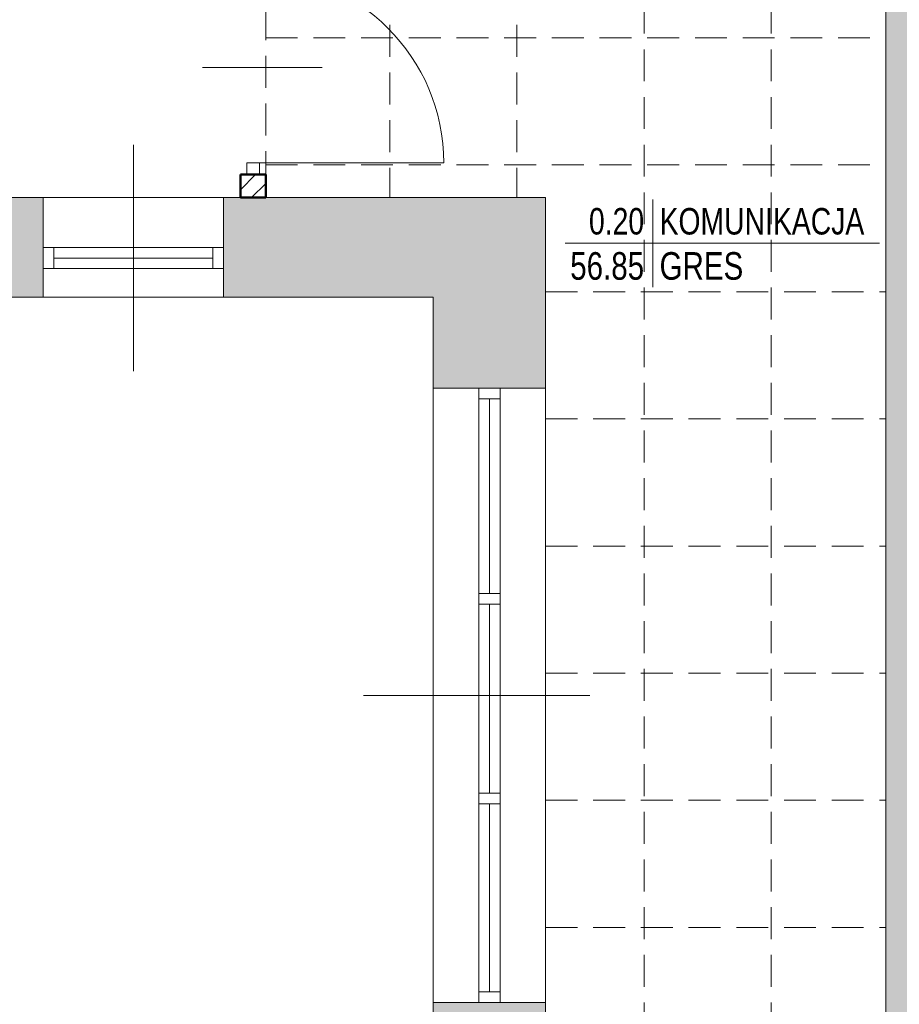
# Model space of a CAD drawing. Header units: millimetres. Extents: x -23540 to 53212, y -37964 to 41185.
# Tile 125 of 203: x 2045 to 2460, y -30863 to -30398. Entities that reach past the tile are written whole.
import ezdxf
from ezdxf.enums import TextEntityAlignment as Align

# ---------------------------------------------------------------- set-up
doc = ezdxf.new("R2010")
doc.units = ezdxf.units.MM
doc.linetypes.add('DASHEDX2', pattern=[1.5, 1, -0.5])
doc.layers.get('0').update_dxf_attribs({"lineweight": 18})
for name, color, linetype, lineweight in [('BA_met', 7, 'Continuous', 18), ('PG_PRZERYWANE_ŚREDNIE', 1, 'DASHEDX2', 18), ('PG_WIDOKOWE_CIENKIE', 1, 'Continuous', 18), ('PG_ŚCIANY_DZIAŁOWE', 3, 'Continuous', 18), ('Przemek_okna', 7, 'Continuous', 18)]:
    doc.layers.add(name, color=color, linetype=linetype, lineweight=lineweight)
doc.styles.add('ROMANS', font='bikromsw.shx', dxfattribs={"width": 0.8})

# ---------------------------------------------------------------- blocks, each defined once
blk = doc.blocks.new('bikmet')
blk.add_line((0, 1.65), (0, -1.65))
at = {"style": 'ROMANS', "width": 0.8}
blk.add_attdef('NRPOM', text='', height=1, dxfattribs=at).set_placement((-0.333, 0.333), align=Align.RIGHT)
blk.add_attdef('NWAPOM', (0.25, 0.333), '', height=1, dxfattribs=at)
blk.add_attdef('RAREA', text='', height=1.042, dxfattribs=at).set_placement((-0.333, -0.333), align=Align.TOP_RIGHT)
blk.add_attdef('PODLOGA', text='', height=1.042, dxfattribs=at).set_placement((0.25, -0.333), align=Align.TOP_LEFT)

msp = doc.modelspace()

# ---------------------------------------------------------------- hatches: boundary and pattern name
at = {"layer": 'PG_ŚCIANY_DZIAŁOWE', "true_color": 0x636466, "transparency": 33554610}
h = msp.add_hatch(color=251, dxfattribs=at)
h.dxf.hatch_style = 1
h.paths.add_polyline_path([(2460.37, -30145.22), (2465.37, -30145.22), (2465.37, -30150.72), (2460.37, -30150.72)])
h.paths.add_polyline_path([(2453.62, -30049.72), (2477.12, -30049.72), (2477.12, -29716.72), (2517.12, -29716.72), (2517.12, -29702.72), (2557.62, -29702.72), (2557.62, -29645.46), (2504.62, -29645.46), (2504.62, -29516.46), (2453.62, -29516.46)])
h.paths.add_polyline_path([(2477.12, -30150.72), (2465.37, -30150.72), (2465.37, -30145.22), (2460.37, -30145.22), (2460.37, -30150.72), (2453.62, -30150.72), (2453.62, -31104.46), (2648.75, -31104.46), (2648.75, -31144.22), (2668.62, -31144.22), (2668.62, -31327.46), (2953.62, -31327.46), (2953.62, -31312.46), (2683.62, -31312.46), (2683.62, -31104.46), (3071.62, -31104.46), (3071.62, -31327.46), (3110.62, -31327.46), (3110.62, -31330.46), (3240.67, -31330.46), (3279.62, -31330.46), (3316.55, -31300.46), (3122.12, -31300.46), (3122.12, -31079.46), (2477.12, -31079.46), (2477.12, -30518.72), (2658.62, -30518.72), (2658.62, -30497.22), (2477.12, -30497.22), (2477.12, -30314.72), (2492.12, -30314.72), (2492.12, -30272.22), (2477.12, -30272.22)])
h = msp.add_hatch(color=251, dxfattribs=at)
h.dxf.hatch_style = 1
h.paths.add_polyline_path([(2056.12, -30482.46), (1998.12, -30482.46), (1998.12, -30529.46), (2056.12, -30529.46)])
h = msp.add_hatch(color=251, dxfattribs=at)
h.dxf.hatch_style = 1
h.paths.add_polyline_path([(2293.12, -30482.46), (2141.12, -30482.46), (2141.12, -30529.46), (2240.12, -30529.46), (2240.12, -30572.46), (2293.12, -30572.46)])
h = msp.add_hatch(color=251, dxfattribs=at)
h.dxf.hatch_style = 1
h.paths.add_polyline_path([(2293.12, -30862.46), (2240.12, -30862.46), (2240.12, -30936.96), (2293.12, -30936.96)])

# ---------------------------------------------------------------- linework, layer by layer
at = {"color": 251, "lineweight": 20, "true_color": 0x636466}
for p, q in [((2453.62, -30150.72), (2453.62, -31104.46)), ((2098.62, -30564.37), (2098.62, -30457.56)), ((2141.12, -30482.46), (2149.12, -30482.46))]:
    msp.add_line(p, q, dxfattribs=at)
at = {"color": 251, "true_color": 0x636466, "extrusion": (0, 0, -1)}
for p, q in [((2187.72, -30421.09), (2131.22, -30421.09)), ((2155.12, -30466.09), (2245.12, -30466.09))]:
    msp.add_line(p, q, dxfattribs=at)
at = {"color": 251, "true_color": 0x636466}
for p, q in [((2158.12, -30466.09), (2152.12, -30466.09)), ((2152.12, -30466.09), (2152.12, -30471.59)), ((2158.12, -30471.59), (2158.12, -30466.09)), ((2152.12, -30471.59), (2158.12, -30471.59)), ((2293.12, -30482.46), (1459.12, -30482.46)), ((2056.12, -30529.46), (2056.12, -30482.46)), ((2141.12, -30529.46), (2141.12, -30482.46)), ((2293.12, -31033.8), (2293.12, -30482.46)), ((2141.12, -30505.96), (2056.12, -30505.96)), ((2061.12, -30505.96), (2061.12, -30515.96)), ((2136.12, -30505.96), (2136.12, -30515.96)), ((2136.12, -30510.96), (2061.12, -30510.96)), ((2141.12, -30515.96), (2056.12, -30515.96)), ((2240.12, -30529.46), (1506.12, -30529.46)), ((2240.12, -31033.8), (2240.12, -30529.46)), ((2293.12, -30572.46), (2240.12, -30572.46)), ((2261.62, -30572.46), (2261.62, -30862.46)), ((2271.62, -30572.46), (2271.62, -30862.46)), ((2271.62, -30577.46), (2261.62, -30577.46)), ((2266.62, -30577.46), (2266.62, -30669.3)), ((2261.62, -30669.3), (2271.62, -30669.3)), ((2261.62, -30674.3), (2271.62, -30674.3)), ((2266.62, -30674.3), (2266.62, -30763.63)), ((2261.62, -30763.63), (2271.62, -30763.63)), ((2261.62, -30768.63), (2271.62, -30768.63)), ((2266.62, -30768.63), (2266.62, -30857.46)), ((2271.62, -30857.46), (2261.62, -30857.46)), ((2293.12, -30862.46), (2240.12, -30862.46))]:
    msp.add_line(p, q, dxfattribs=at)
at = {"color": 251, "true_color": 0x636466, "extrusion": (0, 0, -1)}
msp.add_arc((-2155.12, -30466.09), 90, 90, 180, dxfattribs=at)
at = {"layer": 'BA_met', "color": 251, "true_color": 0x636466}
msp.add_line((2302.35, -30504.03), (2450.72, -30504.03), dxfattribs=at)
at = {"layer": 'PG_PRZERYWANE_ŚREDNIE', "color": 251, "lineweight": 15, "ltscale": 15, "true_color": 0x636466}
for p, q in [((2339.62, -29242.46), (2339.62, -31872.46)), ((2399.62, -29242.46), (2399.62, -31843.6)), ((2219.62, -29703.46), (2219.62, -30482.46)), ((2279.62, -29703.46), (2279.62, -30482.46)), ((2161.12, -30370.59), (2161.12, -30471.59)), ((2161.12, -30370.59), (2161.12, -30471.59)), ((2161.12, -30406.96), (2453.62, -30406.96)), ((2161.12, -30466.96), (2453.62, -30466.96)), ((2293.12, -30526.96), (2453.62, -30526.96)), ((2293.12, -30586.96), (2453.62, -30586.96)), ((2293.12, -30646.96), (2453.62, -30646.96)), ((2293.12, -30706.96), (2453.62, -30706.96)), ((2293.12, -30766.96), (2453.62, -30766.96)), ((2293.12, -30826.96), (2453.62, -30826.96))]:
    msp.add_line(p, q, dxfattribs=at)
at = {"layer": 'PG_WIDOKOWE_CIENKIE', "color": 251, "lineweight": 50, "true_color": 0x636466}
for p, q in [((2149.12, -30471.59), (2149.12, -30482.46)), ((2149.12, -30482.46), (2149.12, -30471.59)), ((2149.12, -30471.59), (2161.12, -30471.59)), ((2161.12, -30471.59), (2161.12, -30482.46)), ((2161.12, -30471.59), (2161.12, -30482.46)), ((2161.12, -30482.46), (2149.12, -30482.46))]:
    msp.add_line(p, q, dxfattribs=at)
at = {"layer": 'PG_WIDOKOWE_CIENKIE', "color": 251, "linetype": 'Continuous', "lineweight": 18, "true_color": 0x636466}
for p, q in [((2149.12, -30478.8), (2156.32, -30471.59)), ((2154.43, -30482.46), (2161.12, -30475.78))]:
    msp.add_line(p, q, dxfattribs=at)
at = {"layer": 'Przemek_okna', "color": 251, "lineweight": 20, "true_color": 0x636466}
msp.add_line((2207.21, -30717.46), (2314.03, -30717.46), dxfattribs=at)

# ---------------------------------------------------------------- block references
at = {"layer": 'BA_met', "color": 251, "true_color": 0x636466, "xscale": 12.5, "yscale": 12.5, "zscale": 12.5}
msp.add_blockref('bikmet', (2343.77, -30504.03), dxfattribs=at).add_auto_attribs({'NRPOM': '0.20', 'NWAPOM': 'KOMUNIKACJA', 'RAREA': '56.85', 'PODLOGA': 'GRES'})

doc.saveas('drawing.dxf')
